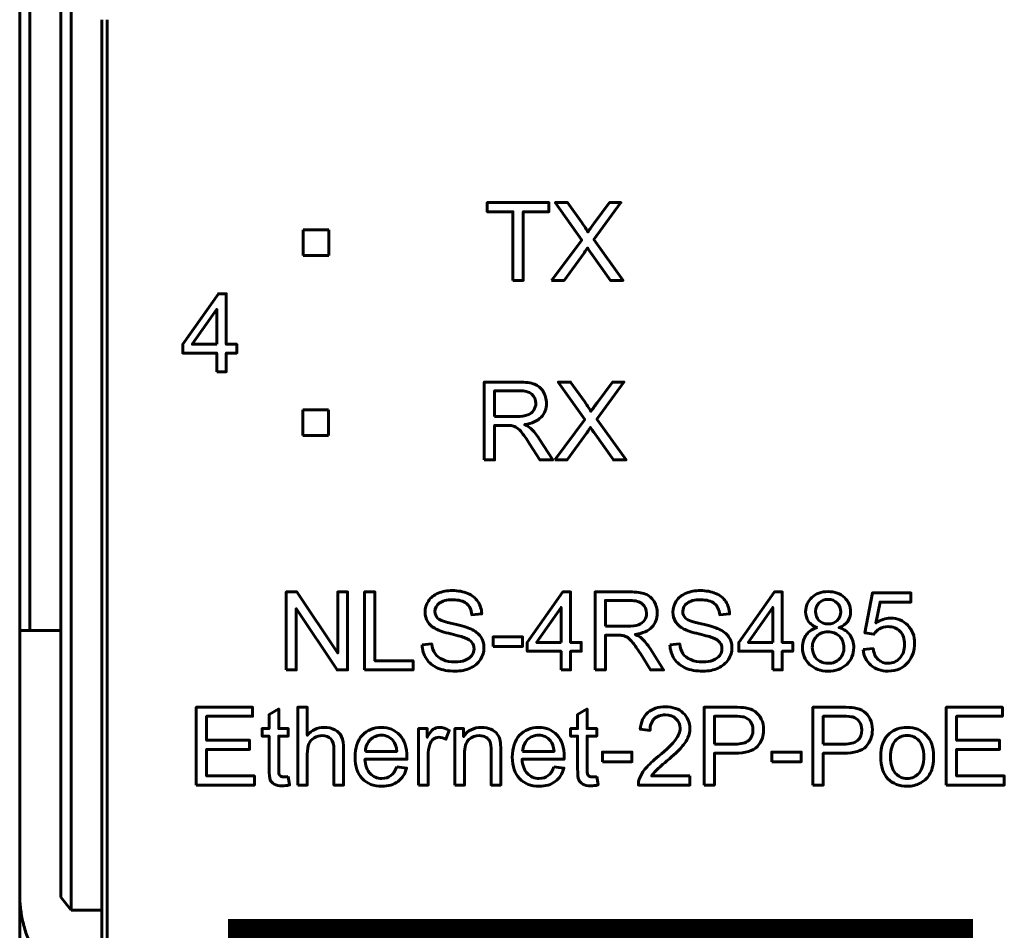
# Model space of a CAD drawing. Header units: millimetres. Extents: x -13 to 39, y -19 to 89.
# Tile 3 of 15: x -6 to 13, y 3 to 20. Entities that reach past the tile are written whole.
import ezdxf

# ---------------------------------------------------------------- set-up
doc = ezdxf.new("R2010")
doc.units = ezdxf.units.MM
doc.linetypes.add('K5LT_BASIC', pattern=[0])

msp = doc.modelspace()

# ---------------------------------------------------------------- linework, layer by layer
at = {"color": 150, "linetype": 'K5LT_BASIC', "lineweight": 60, "true_color": 0x0080ff}
for p, q in [((-6.261, 61.118), (-6.261, 8.557)), ((-6.061, 8.557), (-6.061, 61.118)), ((-5.461, 23.645), (-5.461, 3.373)), ((-5.261, 3.117), (-5.261, 23.338)), ((-4.661, 3.117), (-4.661, 20.438)), ((-4.561, 20.438), (-4.561, -1.962)), ((-0.747, 16.351), (-0.247, 16.351)), ((-0.747, 15.851), (-0.747, 16.351)), ((-0.247, 16.351), (-0.247, 15.851)), ((-0.247, 15.851), (-0.747, 15.851)), ((-0.751, 12.851), (-0.251, 12.851)), ((-0.751, 12.351), (-0.751, 12.851)), ((-0.251, 12.851), (-0.251, 12.351)), ((-0.251, 12.351), (-0.751, 12.351)), ((-6.061, 8.557), (-6.261, 8.557)), ((-6.261, 8.557), (-6.261, 3.437)), ((-6.061, 8.557), (-5.461, 8.557)), ((-6.261, -2.918), (-6.261, 3.437)), ((-5.261, 3.117), (-5.461, 3.373)), ((-4.661, 3.117), (-5.261, 3.117)), ((-4.661, 3.117), (-4.661, 1.517))]:
    msp.add_line(p, q, dxfattribs=at)
at = {"color": 150, "linetype": 'K5LT_BASIC', "true_color": 0x0080ff, "const_width": 0.6}
msp.add_lwpolyline([(-1.91, -1.505), (11.989, -1.505), (11.989, 2.643), (-1.91, 2.643)], close=True, dxfattribs=at)
at = {"color": 150, "linetype": 'K5LT_BASIC', "lineweight": 60, "true_color": 0x0080ff}
for points, knots in [([(3.334, 15.365), (3.334, 15.365), (3.334, 16.703), (3.334, 16.703), (2.835, 16.703), (2.835, 16.703), (2.835, 16.881), (2.835, 16.881), (4.035, 16.881), (4.035, 16.881), (4.035, 16.703), (4.035, 16.703), (3.535, 16.703), (3.535, 16.703), (3.535, 15.365), (3.535, 15.365), (3.334, 15.365), (3.334, 15.365)], [0, 0, 0, 0, 0.125, 0.125, 0.25, 0.25, 0.375, 0.375, 0.5, 0.5, 0.625, 0.625, 0.75, 0.75, 0.875, 0.875, 1, 1, 1, 1]), ([(4.088, 15.365), (4.088, 15.365), (4.674, 16.151), (4.674, 16.151), (4.158, 16.881), (4.158, 16.881), (4.397, 16.881), (4.397, 16.881), (4.673, 16.493), (4.673, 16.493), (4.731, 16.412), (4.771, 16.351), (4.794, 16.308), (4.828, 16.361), (4.868, 16.418), (4.914, 16.477), (4.914, 16.477), (5.217, 16.881), (5.217, 16.881), (5.437, 16.881), (5.437, 16.881), (4.91, 16.16), (4.91, 16.16), (5.477, 15.365), (5.477, 15.365), (5.231, 15.365), (5.231, 15.365), (4.848, 15.905), (4.848, 15.905), (4.826, 15.936), (4.806, 15.967), (4.786, 15.997), (4.752, 15.946), (4.728, 15.911), (4.713, 15.891), (4.713, 15.891), (4.329, 15.365), (4.329, 15.365), (4.088, 15.365), (4.088, 15.365)], [0, 0, 0, 0, 0.0625, 0.0625, 0.125, 0.125, 0.1875, 0.1875, 0.25, 0.25, 0.25, 0.3125, 0.3125, 0.3125, 0.375, 0.375, 0.375, 0.4375, 0.4375, 0.5, 0.5, 0.5625, 0.5625, 0.625, 0.625, 0.6875, 0.6875, 0.75, 0.75, 0.75, 0.8125, 0.8125, 0.8125, 0.875, 0.875, 0.875, 0.9375, 0.9375, 1, 1, 1, 1]), ([(-2.429, 13.59), (-2.429, 13.59), (-2.429, 13.952), (-2.429, 13.952), (-3.088, 13.952), (-3.088, 13.952), (-3.088, 14.124), (-3.088, 14.124), (-2.395, 15.106), (-2.395, 15.106), (-2.243, 15.106), (-2.243, 15.106), (-2.243, 14.124), (-2.243, 14.124), (-2.038, 14.124), (-2.038, 14.124), (-2.038, 13.952), (-2.038, 13.952), (-2.243, 13.952), (-2.243, 13.952), (-2.243, 13.59), (-2.243, 13.59), (-2.429, 13.59), (-2.429, 13.59)], [0, 0, 0, 0, 0.090909, 0.090909, 0.181818, 0.181818, 0.272727, 0.272727, 0.363636, 0.363636, 0.454545, 0.454545, 0.545455, 0.545455, 0.636364, 0.636364, 0.727273, 0.727273, 0.818182, 0.818182, 0.909091, 0.909091, 1, 1, 1, 1]), ([(-2.429, 14.124), (-2.429, 14.124), (-2.429, 14.805), (-2.429, 14.805), (-2.904, 14.124), (-2.904, 14.124), (-2.429, 14.124), (-2.429, 14.124)], [0, 0, 0, 0, 0.333333, 0.333333, 0.666667, 0.666667, 1, 1, 1, 1]), ([(2.776, 11.874), (2.776, 11.874), (2.776, 13.389), (2.776, 13.389), (3.448, 13.389), (3.448, 13.389), (3.583, 13.389), (3.686, 13.376), (3.756, 13.348), (3.826, 13.321), (3.882, 13.273), (3.966, 13.136), (3.987, 13.06), (3.987, 12.976), (3.987, 12.869), (3.952, 12.778), (3.883, 12.704), (3.813, 12.631), (3.706, 12.584), (3.561, 12.564), (3.614, 12.538), (3.654, 12.513), (3.682, 12.488), (3.74, 12.435), (3.796, 12.367), (3.847, 12.287), (3.847, 12.287), (4.11, 11.874), (4.11, 11.874), (3.859, 11.874), (3.859, 11.874), (3.659, 12.189), (3.659, 12.189), (3.6, 12.281), (3.552, 12.35), (3.514, 12.398), (3.476, 12.447), (3.442, 12.48), (3.412, 12.5), (3.383, 12.519), (3.352, 12.532), (3.321, 12.54), (3.298, 12.544), (3.261, 12.547), (3.21, 12.547), (3.21, 12.547), (2.977, 12.547), (2.977, 12.547), (2.977, 11.874), (2.977, 11.874), (2.776, 11.874), (2.776, 11.874)], [0, 0, 0, 0, 0.052632, 0.052632, 0.105263, 0.105263, 0.105263, 0.157895, 0.157895, 0.157895, 0.210526, 0.210526, 0.263158, 0.263158, 0.263158, 0.315789, 0.315789, 0.315789, 0.368421, 0.368421, 0.368421, 0.421053, 0.421053, 0.421053, 0.473684, 0.473684, 0.473684, 0.526316, 0.526316, 0.578947, 0.578947, 0.631579, 0.631579, 0.631579, 0.684211, 0.684211, 0.684211, 0.736842, 0.736842, 0.736842, 0.789474, 0.789474, 0.789474, 0.842105, 0.842105, 0.842105, 0.894737, 0.894737, 0.947368, 0.947368, 1, 1, 1, 1]), ([(2.977, 12.721), (2.977, 12.721), (3.408, 12.721), (3.408, 12.721), (3.5, 12.721), (3.571, 12.73), (3.622, 12.749), (3.674, 12.768), (3.713, 12.798), (3.739, 12.84), (3.766, 12.882), (3.78, 12.927), (3.78, 12.976), (3.78, 13.048), (3.754, 13.107), (3.702, 13.153), (3.65, 13.199), (3.568, 13.222), (3.457, 13.222), (3.457, 13.222), (2.977, 13.222), (2.977, 13.222), (2.977, 12.721), (2.977, 12.721)], [0, 0, 0, 0, 0.125, 0.125, 0.125, 0.25, 0.25, 0.25, 0.375, 0.375, 0.375, 0.5, 0.5, 0.5, 0.625, 0.625, 0.625, 0.75, 0.75, 0.75, 0.875, 0.875, 1, 1, 1, 1]), ([(4.147, 11.874), (4.147, 11.874), (4.733, 12.66), (4.733, 12.66), (4.217, 13.389), (4.217, 13.389), (4.456, 13.389), (4.456, 13.389), (4.732, 13.002), (4.732, 13.002), (4.789, 12.921), (4.829, 12.86), (4.852, 12.817), (4.886, 12.87), (4.927, 12.927), (4.973, 12.986), (4.973, 12.986), (5.275, 13.389), (5.275, 13.389), (5.495, 13.389), (5.495, 13.389), (4.969, 12.669), (4.969, 12.669), (5.535, 11.874), (5.535, 11.874), (5.289, 11.874), (5.289, 11.874), (4.907, 12.414), (4.907, 12.414), (4.885, 12.445), (4.864, 12.476), (4.844, 12.506), (4.811, 12.455), (4.787, 12.42), (4.772, 12.399), (4.772, 12.399), (4.388, 11.874), (4.388, 11.874), (4.147, 11.874), (4.147, 11.874)], [0, 0, 0, 0, 0.0625, 0.0625, 0.125, 0.125, 0.1875, 0.1875, 0.25, 0.25, 0.25, 0.3125, 0.3125, 0.3125, 0.375, 0.375, 0.375, 0.4375, 0.4375, 0.5, 0.5, 0.5625, 0.5625, 0.625, 0.625, 0.6875, 0.6875, 0.75, 0.75, 0.75, 0.8125, 0.8125, 0.8125, 0.875, 0.875, 0.875, 0.9375, 0.9375, 1, 1, 1, 1]), ([(-1.074, 7.792), (-1.074, 7.792), (-1.074, 9.308), (-1.074, 9.308), (-0.868, 9.308), (-0.868, 9.308), (-0.073, 8.118), (-0.073, 8.118), (-0.073, 9.308), (-0.073, 9.308), (0.119, 9.308), (0.119, 9.308), (0.119, 7.792), (0.119, 7.792), (-0.087, 7.792), (-0.087, 7.792), (-0.882, 8.982), (-0.882, 8.982), (-0.882, 7.792), (-0.882, 7.792), (-1.074, 7.792), (-1.074, 7.792)], [0, 0, 0, 0, 0.1, 0.1, 0.2, 0.2, 0.3, 0.3, 0.4, 0.4, 0.5, 0.5, 0.6, 0.6, 0.7, 0.7, 0.8, 0.8, 0.9, 0.9, 1, 1, 1, 1]), ([(0.448, 7.792), (0.448, 7.792), (0.448, 9.308), (0.448, 9.308), (0.649, 9.308), (0.649, 9.308), (0.649, 7.97), (0.649, 7.97), (1.394, 7.97), (1.394, 7.97), (1.394, 7.792), (1.394, 7.792), (0.448, 7.792), (0.448, 7.792)], [0, 0, 0, 0, 0.166667, 0.166667, 0.333333, 0.333333, 0.5, 0.5, 0.666667, 0.666667, 0.833333, 0.833333, 1, 1, 1, 1]), ([(1.568, 8.279), (1.568, 8.279), (1.756, 8.296), (1.756, 8.296), (1.765, 8.22), (1.786, 8.157), (1.819, 8.108), (1.852, 8.06), (1.902, 8.02), (1.971, 7.99), (2.04, 7.96), (2.118, 7.945), (2.204, 7.945), (2.28, 7.945), (2.348, 7.956), (2.406, 7.979), (2.465, 8.002), (2.508, 8.033), (2.537, 8.073), (2.565, 8.113), (2.58, 8.156), (2.58, 8.203), (2.58, 8.25), (2.566, 8.291), (2.538, 8.327), (2.511, 8.362), (2.465, 8.392), (2.402, 8.416), (2.361, 8.432), (2.271, 8.457), (2.132, 8.49), (1.993, 8.524), (1.895, 8.555), (1.84, 8.585), (1.767, 8.623), (1.714, 8.67), (1.678, 8.726), (1.643, 8.782), (1.625, 8.845), (1.625, 8.915), (1.625, 8.992), (1.647, 9.063), (1.69, 9.13), (1.734, 9.196), (1.797, 9.247), (1.88, 9.281), (1.964, 9.316), (2.057, 9.333), (2.158, 9.333), (2.271, 9.333), (2.37, 9.315), (2.456, 9.279), (2.541, 9.243), (2.607, 9.19), (2.653, 9.119), (2.7, 9.049), (2.724, 8.969), (2.728, 8.88), (2.728, 8.88), (2.535, 8.865), (2.535, 8.865), (2.525, 8.961), (2.49, 9.033), (2.43, 9.082), (2.371, 9.131), (2.283, 9.155), (2.166, 9.155), (2.045, 9.155), (1.956, 9.133), (1.901, 9.089), (1.846, 9.044), (1.818, 8.991), (1.818, 8.928), (1.818, 8.874), (1.837, 8.829), (1.877, 8.793), (1.915, 8.759), (2.016, 8.722), (2.179, 8.685), (2.342, 8.648), (2.454, 8.616), (2.514, 8.589), (2.602, 8.548), (2.668, 8.497), (2.71, 8.435), (2.752, 8.373), (2.772, 8.301), (2.772, 8.22), (2.772, 8.139), (2.749, 8.064), (2.703, 7.992), (2.657, 7.921), (2.591, 7.866), (2.418, 7.787), (2.321, 7.767), (2.213, 7.767), (2.076, 7.767), (1.961, 7.787), (1.869, 7.827), (1.776, 7.867), (1.704, 7.927), (1.651, 8.007), (1.598, 8.087), (1.571, 8.178), (1.568, 8.279)], [0, 0, 0, 0, 0.028571, 0.028571, 0.028571, 0.057143, 0.057143, 0.057143, 0.085714, 0.085714, 0.085714, 0.114286, 0.114286, 0.114286, 0.142857, 0.142857, 0.142857, 0.171429, 0.171429, 0.171429, 0.2, 0.2, 0.2, 0.228571, 0.228571, 0.228571, 0.257143, 0.257143, 0.257143, 0.285714, 0.285714, 0.285714, 0.314286, 0.314286, 0.314286, 0.342857, 0.342857, 0.342857, 0.371429, 0.371429, 0.371429, 0.4, 0.4, 0.4, 0.428571, 0.428571, 0.428571, 0.457143, 0.457143, 0.457143, 0.485714, 0.485714, 0.485714, 0.514286, 0.514286, 0.514286, 0.542857, 0.542857, 0.542857, 0.571429, 0.571429, 0.571429, 0.6, 0.6, 0.6, 0.628571, 0.628571, 0.628571, 0.657143, 0.657143, 0.657143, 0.685714, 0.685714, 0.685714, 0.714286, 0.714286, 0.714286, 0.742857, 0.742857, 0.742857, 0.771429, 0.771429, 0.771429, 0.8, 0.8, 0.8, 0.828571, 0.828571, 0.828571, 0.857143, 0.857143, 0.857143, 0.885714, 0.885714, 0.914286, 0.914286, 0.914286, 0.942857, 0.942857, 0.942857, 0.971429, 0.971429, 0.971429, 1, 1, 1, 1]), ([(4.271, 7.792), (4.271, 7.792), (4.271, 8.154), (4.271, 8.154), (3.613, 8.154), (3.613, 8.154), (3.613, 8.326), (3.613, 8.326), (4.305, 9.308), (4.305, 9.308), (4.457, 9.308), (4.457, 9.308), (4.457, 8.326), (4.457, 8.326), (4.663, 8.326), (4.663, 8.326), (4.663, 8.154), (4.663, 8.154), (4.457, 8.154), (4.457, 8.154), (4.457, 7.792), (4.457, 7.792), (4.271, 7.792), (4.271, 7.792)], [0, 0, 0, 0, 0.090909, 0.090909, 0.181818, 0.181818, 0.272727, 0.272727, 0.363636, 0.363636, 0.454545, 0.454545, 0.545455, 0.545455, 0.636364, 0.636364, 0.727273, 0.727273, 0.818182, 0.818182, 0.909091, 0.909091, 1, 1, 1, 1]), ([(4.932, 7.792), (4.932, 7.792), (4.932, 9.308), (4.932, 9.308), (5.603, 9.308), (5.603, 9.308), (5.738, 9.308), (5.841, 9.294), (5.911, 9.267), (5.982, 9.24), (6.038, 9.192), (6.122, 9.054), (6.142, 8.978), (6.142, 8.895), (6.142, 8.787), (6.107, 8.696), (6.038, 8.623), (5.968, 8.549), (5.861, 8.502), (5.716, 8.482), (5.769, 8.457), (5.809, 8.431), (5.837, 8.407), (5.895, 8.353), (5.951, 8.286), (6.003, 8.205), (6.003, 8.205), (6.265, 7.792), (6.265, 7.792), (6.014, 7.792), (6.014, 7.792), (5.814, 8.108), (5.814, 8.108), (5.756, 8.199), (5.707, 8.269), (5.67, 8.317), (5.632, 8.365), (5.598, 8.399), (5.568, 8.418), (5.538, 8.437), (5.507, 8.451), (5.476, 8.458), (5.454, 8.463), (5.417, 8.465), (5.365, 8.465), (5.365, 8.465), (5.133, 8.465), (5.133, 8.465), (5.133, 7.792), (5.133, 7.792), (4.932, 7.792), (4.932, 7.792)], [0, 0, 0, 0, 0.052632, 0.052632, 0.105263, 0.105263, 0.105263, 0.157895, 0.157895, 0.157895, 0.210526, 0.210526, 0.263158, 0.263158, 0.263158, 0.315789, 0.315789, 0.315789, 0.368421, 0.368421, 0.368421, 0.421053, 0.421053, 0.421053, 0.473684, 0.473684, 0.473684, 0.526316, 0.526316, 0.578947, 0.578947, 0.631579, 0.631579, 0.631579, 0.684211, 0.684211, 0.684211, 0.736842, 0.736842, 0.736842, 0.789474, 0.789474, 0.789474, 0.842105, 0.842105, 0.842105, 0.894737, 0.894737, 0.947368, 0.947368, 1, 1, 1, 1]), ([(6.39, 8.279), (6.39, 8.279), (6.579, 8.296), (6.579, 8.296), (6.588, 8.22), (6.608, 8.157), (6.641, 8.108), (6.674, 8.06), (6.725, 8.02), (6.794, 7.99), (6.862, 7.96), (6.94, 7.945), (7.026, 7.945), (7.103, 7.945), (7.17, 7.956), (7.229, 7.979), (7.287, 8.002), (7.331, 8.033), (7.359, 8.073), (7.388, 8.113), (7.402, 8.156), (7.402, 8.203), (7.402, 8.25), (7.388, 8.291), (7.361, 8.327), (7.333, 8.362), (7.288, 8.392), (7.224, 8.416), (7.184, 8.432), (7.094, 8.457), (6.955, 8.49), (6.815, 8.524), (6.718, 8.555), (6.662, 8.585), (6.59, 8.623), (6.536, 8.67), (6.501, 8.726), (6.465, 8.782), (6.448, 8.845), (6.448, 8.915), (6.448, 8.992), (6.469, 9.063), (6.513, 9.13), (6.556, 9.196), (6.619, 9.247), (6.703, 9.281), (6.786, 9.316), (6.879, 9.333), (6.981, 9.333), (7.093, 9.333), (7.192, 9.315), (7.278, 9.279), (7.364, 9.243), (7.43, 9.19), (7.476, 9.119), (7.522, 9.049), (7.547, 8.969), (7.55, 8.88), (7.55, 8.88), (7.358, 8.865), (7.358, 8.865), (7.348, 8.961), (7.313, 9.033), (7.253, 9.082), (7.193, 9.131), (7.105, 9.155), (6.989, 9.155), (6.867, 9.155), (6.779, 9.133), (6.723, 9.089), (6.668, 9.044), (6.64, 8.991), (6.64, 8.928), (6.64, 8.874), (6.66, 8.829), (6.699, 8.793), (6.738, 8.759), (6.838, 8.722), (7.001, 8.685), (7.164, 8.648), (7.276, 8.616), (7.337, 8.589), (7.425, 8.548), (7.49, 8.497), (7.532, 8.435), (7.574, 8.373), (7.595, 8.301), (7.595, 8.22), (7.595, 8.139), (7.572, 8.064), (7.526, 7.992), (7.479, 7.921), (7.413, 7.866), (7.241, 7.787), (7.144, 7.767), (7.035, 7.767), (6.898, 7.767), (6.784, 7.787), (6.691, 7.827), (6.599, 7.867), (6.526, 7.927), (6.474, 8.007), (6.421, 8.087), (6.393, 8.178), (6.39, 8.279)], [0, 0, 0, 0, 0.028571, 0.028571, 0.028571, 0.057143, 0.057143, 0.057143, 0.085714, 0.085714, 0.085714, 0.114286, 0.114286, 0.114286, 0.142857, 0.142857, 0.142857, 0.171429, 0.171429, 0.171429, 0.2, 0.2, 0.2, 0.228571, 0.228571, 0.228571, 0.257143, 0.257143, 0.257143, 0.285714, 0.285714, 0.285714, 0.314286, 0.314286, 0.314286, 0.342857, 0.342857, 0.342857, 0.371429, 0.371429, 0.371429, 0.4, 0.4, 0.4, 0.428571, 0.428571, 0.428571, 0.457143, 0.457143, 0.457143, 0.485714, 0.485714, 0.485714, 0.514286, 0.514286, 0.514286, 0.542857, 0.542857, 0.542857, 0.571429, 0.571429, 0.571429, 0.6, 0.6, 0.6, 0.628571, 0.628571, 0.628571, 0.657143, 0.657143, 0.657143, 0.685714, 0.685714, 0.685714, 0.714286, 0.714286, 0.714286, 0.742857, 0.742857, 0.742857, 0.771429, 0.771429, 0.771429, 0.8, 0.8, 0.8, 0.828571, 0.828571, 0.828571, 0.857143, 0.857143, 0.857143, 0.885714, 0.885714, 0.914286, 0.914286, 0.914286, 0.942857, 0.942857, 0.942857, 0.971429, 0.971429, 0.971429, 1, 1, 1, 1]), ([(8.389, 7.792), (8.389, 7.792), (8.389, 8.154), (8.389, 8.154), (7.73, 8.154), (7.73, 8.154), (7.73, 8.326), (7.73, 8.326), (8.422, 9.308), (8.422, 9.308), (8.575, 9.308), (8.575, 9.308), (8.575, 8.326), (8.575, 8.326), (8.78, 8.326), (8.78, 8.326), (8.78, 8.154), (8.78, 8.154), (8.575, 8.154), (8.575, 8.154), (8.575, 7.792), (8.575, 7.792), (8.389, 7.792), (8.389, 7.792)], [0, 0, 0, 0, 0.090909, 0.090909, 0.181818, 0.181818, 0.272727, 0.272727, 0.363636, 0.363636, 0.454545, 0.454545, 0.545455, 0.545455, 0.636364, 0.636364, 0.727273, 0.727273, 0.818182, 0.818182, 0.909091, 0.909091, 1, 1, 1, 1]), ([(9.258, 8.614), (9.181, 8.642), (9.123, 8.683), (9.086, 8.735), (9.049, 8.787), (9.03, 8.85), (9.03, 8.923), (9.03, 9.034), (9.07, 9.126), (9.149, 9.201), (9.228, 9.276), (9.333, 9.314), (9.465, 9.314), (9.597, 9.314), (9.703, 9.276), (9.784, 9.199), (9.864, 9.122), (9.904, 9.028), (9.904, 8.918), (9.904, 8.848), (9.886, 8.786), (9.849, 8.735), (9.813, 8.682), (9.757, 8.642), (9.682, 8.614), (9.775, 8.584), (9.845, 8.535), (9.893, 8.467), (9.941, 8.4), (9.966, 8.319), (9.966, 8.225), (9.966, 8.096), (9.92, 7.987), (9.829, 7.899), (9.737, 7.811), (9.617, 7.767), (9.467, 7.767), (9.318, 7.767), (9.198, 7.811), (9.106, 7.899), (9.015, 7.988), (8.969, 8.098), (8.969, 8.231), (8.969, 8.329), (8.994, 8.412), (9.044, 8.478), (9.094, 8.545), (9.165, 8.59), (9.258, 8.614)], [0, 0, 0, 0, 0.0625, 0.0625, 0.0625, 0.125, 0.125, 0.125, 0.1875, 0.1875, 0.1875, 0.25, 0.25, 0.25, 0.3125, 0.3125, 0.3125, 0.375, 0.375, 0.375, 0.4375, 0.4375, 0.4375, 0.5, 0.5, 0.5, 0.5625, 0.5625, 0.5625, 0.625, 0.625, 0.625, 0.6875, 0.6875, 0.6875, 0.75, 0.75, 0.75, 0.8125, 0.8125, 0.8125, 0.875, 0.875, 0.875, 0.9375, 0.9375, 0.9375, 1, 1, 1, 1]), ([(10.148, 8.19), (10.148, 8.19), (10.343, 8.205), (10.343, 8.205), (10.357, 8.11), (10.391, 8.039), (10.443, 7.991), (10.495, 7.943), (10.559, 7.919), (10.634, 7.919), (10.725, 7.919), (10.801, 7.953), (10.863, 8.021), (10.924, 8.088), (10.955, 8.178), (10.955, 8.289), (10.955, 8.396), (10.925, 8.479), (10.866, 8.541), (10.808, 8.602), (10.73, 8.633), (10.633, 8.633), (10.572, 8.633), (10.518, 8.619), (10.47, 8.591), (10.423, 8.564), (10.385, 8.528), (10.358, 8.484), (10.358, 8.484), (10.182, 8.51), (10.182, 8.51), (10.328, 9.289), (10.328, 9.289), (11.079, 9.289), (11.079, 9.289), (11.079, 9.111), (11.079, 9.111), (10.477, 9.111), (10.477, 9.111), (10.396, 8.702), (10.396, 8.702), (10.486, 8.766), (10.582, 8.798), (10.681, 8.798), (10.813, 8.798), (10.925, 8.752), (11.015, 8.66), (11.106, 8.568), (11.151, 8.451), (11.151, 8.307), (11.151, 8.169), (11.112, 8.051), (11.032, 7.951), (10.935, 7.828), (10.802, 7.767), (10.634, 7.767), (10.497, 7.767), (10.385, 7.806), (10.297, 7.883), (10.21, 7.96), (10.16, 8.062), (10.148, 8.19)], [0, 0, 0, 0, 0.045455, 0.045455, 0.045455, 0.090909, 0.090909, 0.090909, 0.136364, 0.136364, 0.136364, 0.181818, 0.181818, 0.181818, 0.227273, 0.227273, 0.227273, 0.272727, 0.272727, 0.272727, 0.318182, 0.318182, 0.318182, 0.363636, 0.363636, 0.363636, 0.409091, 0.409091, 0.409091, 0.454545, 0.454545, 0.5, 0.5, 0.545455, 0.545455, 0.590909, 0.590909, 0.636364, 0.636364, 0.681818, 0.681818, 0.681818, 0.727273, 0.727273, 0.727273, 0.772727, 0.772727, 0.772727, 0.818182, 0.818182, 0.818182, 0.863636, 0.863636, 0.863636, 0.909091, 0.909091, 0.909091, 0.954545, 0.954545, 0.954545, 1, 1, 1, 1]), ([(4.271, 8.326), (4.271, 8.326), (4.271, 9.007), (4.271, 9.007), (3.796, 8.326), (3.796, 8.326), (4.271, 8.326), (4.271, 8.326)], [0, 0, 0, 0, 0.333333, 0.333333, 0.666667, 0.666667, 1, 1, 1, 1]), ([(5.133, 8.639), (5.133, 8.639), (5.563, 8.639), (5.563, 8.639), (5.655, 8.639), (5.726, 8.648), (5.778, 8.668), (5.829, 8.686), (5.868, 8.717), (5.895, 8.759), (5.922, 8.8), (5.935, 8.845), (5.935, 8.894), (5.935, 8.966), (5.909, 9.025), (5.857, 9.071), (5.806, 9.118), (5.724, 9.141), (5.612, 9.141), (5.612, 9.141), (5.133, 9.141), (5.133, 9.141), (5.133, 8.639), (5.133, 8.639)], [0, 0, 0, 0, 0.125, 0.125, 0.125, 0.25, 0.25, 0.25, 0.375, 0.375, 0.375, 0.5, 0.5, 0.5, 0.625, 0.625, 0.625, 0.75, 0.75, 0.75, 0.875, 0.875, 1, 1, 1, 1]), ([(8.389, 8.326), (8.389, 8.326), (8.389, 9.007), (8.389, 9.007), (7.913, 8.326), (7.913, 8.326), (8.389, 8.326), (8.389, 8.326)], [0, 0, 0, 0, 0.333333, 0.333333, 0.666667, 0.666667, 1, 1, 1, 1]), ([(9.221, 8.93), (9.221, 8.858), (9.244, 8.799), (9.289, 8.754), (9.335, 8.708), (9.395, 8.685), (9.469, 8.685), (9.542, 8.685), (9.6, 8.708), (9.646, 8.753), (9.691, 8.798), (9.714, 8.854), (9.714, 8.919), (9.714, 8.988), (9.691, 9.045), (9.644, 9.092), (9.597, 9.138), (9.538, 9.162), (9.467, 9.162), (9.396, 9.162), (9.337, 9.139), (9.29, 9.093), (9.244, 9.048), (9.221, 8.993), (9.221, 8.93)], [0, 0, 0, 0, 0.125, 0.125, 0.125, 0.25, 0.25, 0.25, 0.375, 0.375, 0.375, 0.5, 0.5, 0.5, 0.625, 0.625, 0.625, 0.75, 0.75, 0.75, 0.875, 0.875, 0.875, 1, 1, 1, 1]), ([(2.948, 8.247), (2.948, 8.247), (2.948, 8.434), (2.948, 8.434), (3.524, 8.434), (3.524, 8.434), (3.524, 8.247), (3.524, 8.247), (2.948, 8.247), (2.948, 8.247)], [0, 0, 0, 0, 0.25, 0.25, 0.5, 0.5, 0.75, 0.75, 1, 1, 1, 1]), ([(9.159, 8.229), (9.159, 8.176), (9.172, 8.125), (9.196, 8.075), (9.221, 8.026), (9.258, 7.987), (9.309, 7.96), (9.358, 7.933), (9.412, 7.919), (9.469, 7.919), (9.558, 7.919), (9.632, 7.948), (9.689, 8.005), (9.747, 8.062), (9.775, 8.135), (9.775, 8.223), (9.775, 8.313), (9.746, 8.387), (9.687, 8.445), (9.627, 8.504), (9.553, 8.533), (9.463, 8.533), (9.375, 8.533), (9.302, 8.504), (9.245, 8.446), (9.188, 8.388), (9.159, 8.316), (9.159, 8.229)], [0, 0, 0, 0, 0.111111, 0.111111, 0.111111, 0.222222, 0.222222, 0.222222, 0.333333, 0.333333, 0.333333, 0.444444, 0.444444, 0.444444, 0.555556, 0.555556, 0.555556, 0.666667, 0.666667, 0.666667, 0.777778, 0.777778, 0.777778, 0.888889, 0.888889, 0.888889, 1, 1, 1, 1]), ([(-2.825, 5.551), (-2.825, 5.551), (-2.825, 7.066), (-2.825, 7.066), (-1.73, 7.066), (-1.73, 7.066), (-1.73, 6.889), (-1.73, 6.889), (-2.624, 6.889), (-2.624, 6.889), (-2.624, 6.423), (-2.624, 6.423), (-1.788, 6.423), (-1.788, 6.423), (-1.788, 6.245), (-1.788, 6.245), (-2.624, 6.245), (-2.624, 6.245), (-2.624, 5.729), (-2.624, 5.729), (-1.694, 5.729), (-1.694, 5.729), (-1.694, 5.551), (-1.694, 5.551), (-2.825, 5.551), (-2.825, 5.551)], [0, 0, 0, 0, 0.083333, 0.083333, 0.166667, 0.166667, 0.25, 0.25, 0.333333, 0.333333, 0.416667, 0.416667, 0.5, 0.5, 0.583333, 0.583333, 0.666667, 0.666667, 0.75, 0.75, 0.833333, 0.833333, 0.916667, 0.916667, 1, 1, 1, 1]), ([(-1.036, 5.717), (-1.036, 5.717), (-1.011, 5.553), (-1.011, 5.553), (-1.063, 5.542), (-1.11, 5.536), (-1.151, 5.536), (-1.218, 5.536), (-1.27, 5.547), (-1.308, 5.568), (-1.345, 5.59), (-1.371, 5.617), (-1.386, 5.652), (-1.401, 5.687), (-1.409, 5.761), (-1.409, 5.872), (-1.409, 5.872), (-1.409, 6.505), (-1.409, 6.505), (-1.546, 6.505), (-1.546, 6.505), (-1.546, 6.649), (-1.546, 6.649), (-1.409, 6.649), (-1.409, 6.649), (-1.409, 6.921), (-1.409, 6.921), (-1.222, 7.033), (-1.222, 7.033), (-1.222, 6.649), (-1.222, 6.649), (-1.036, 6.649), (-1.036, 6.649), (-1.036, 6.505), (-1.036, 6.505), (-1.222, 6.505), (-1.222, 6.505), (-1.222, 5.862), (-1.222, 5.862), (-1.222, 5.809), (-1.219, 5.774), (-1.213, 5.759), (-1.206, 5.744), (-1.196, 5.732), (-1.181, 5.723), (-1.166, 5.714), (-1.145, 5.71), (-1.117, 5.71), (-1.097, 5.71), (-1.07, 5.712), (-1.036, 5.717)], [0, 0, 0, 0, 0.05, 0.05, 0.05, 0.1, 0.1, 0.1, 0.15, 0.15, 0.15, 0.2, 0.2, 0.2, 0.25, 0.25, 0.25, 0.3, 0.3, 0.35, 0.35, 0.4, 0.4, 0.45, 0.45, 0.5, 0.5, 0.55, 0.55, 0.6, 0.6, 0.65, 0.65, 0.7, 0.7, 0.75, 0.75, 0.8, 0.8, 0.8, 0.85, 0.85, 0.85, 0.9, 0.9, 0.9, 0.95, 0.95, 0.95, 1, 1, 1, 1]), ([(-0.852, 5.551), (-0.852, 5.551), (-0.852, 7.066), (-0.852, 7.066), (-0.666, 7.066), (-0.666, 7.066), (-0.666, 6.521), (-0.666, 6.521), (-0.58, 6.622), (-0.471, 6.673), (-0.339, 6.673), (-0.258, 6.673), (-0.188, 6.657), (-0.128, 6.625), (-0.068, 6.593), (-0.025, 6.548), (0, 6.492), (0.026, 6.436), (0.039, 6.353), (0.039, 6.246), (0.039, 6.246), (0.039, 5.551), (0.039, 5.551), (-0.147, 5.551), (-0.147, 5.551), (-0.147, 6.245), (-0.147, 6.245), (-0.147, 6.338), (-0.168, 6.406), (-0.207, 6.448), (-0.248, 6.491), (-0.304, 6.512), (-0.378, 6.512), (-0.432, 6.512), (-0.484, 6.498), (-0.532, 6.469), (-0.58, 6.44), (-0.615, 6.402), (-0.635, 6.353), (-0.656, 6.304), (-0.666, 6.237), (-0.666, 6.15), (-0.666, 6.15), (-0.666, 5.551), (-0.666, 5.551), (-0.852, 5.551), (-0.852, 5.551)], [0, 0, 0, 0, 0.058824, 0.058824, 0.117647, 0.117647, 0.176471, 0.176471, 0.176471, 0.235294, 0.235294, 0.235294, 0.294118, 0.294118, 0.294118, 0.352941, 0.352941, 0.352941, 0.411765, 0.411765, 0.411765, 0.470588, 0.470588, 0.529412, 0.529412, 0.588235, 0.588235, 0.588235, 0.647059, 0.647059, 0.647059, 0.705882, 0.705882, 0.705882, 0.764706, 0.764706, 0.764706, 0.823529, 0.823529, 0.823529, 0.882353, 0.882353, 0.882353, 0.941176, 0.941176, 1, 1, 1, 1]), ([(4.966, 5.717), (4.966, 5.717), (4.991, 5.553), (4.991, 5.553), (4.939, 5.542), (4.892, 5.536), (4.851, 5.536), (4.784, 5.536), (4.731, 5.547), (4.694, 5.568), (4.657, 5.59), (4.631, 5.617), (4.616, 5.652), (4.601, 5.687), (4.593, 5.761), (4.593, 5.872), (4.593, 5.872), (4.593, 6.505), (4.593, 6.505), (4.456, 6.505), (4.456, 6.505), (4.456, 6.649), (4.456, 6.649), (4.593, 6.649), (4.593, 6.649), (4.593, 6.921), (4.593, 6.921), (4.779, 7.033), (4.779, 7.033), (4.779, 6.649), (4.779, 6.649), (4.966, 6.649), (4.966, 6.649), (4.966, 6.505), (4.966, 6.505), (4.779, 6.505), (4.779, 6.505), (4.779, 5.862), (4.779, 5.862), (4.779, 5.809), (4.783, 5.774), (4.789, 5.759), (4.796, 5.744), (4.806, 5.732), (4.821, 5.723), (4.836, 5.714), (4.857, 5.71), (4.885, 5.71), (4.905, 5.71), (4.932, 5.712), (4.966, 5.717)], [0, 0, 0, 0, 0.05, 0.05, 0.05, 0.1, 0.1, 0.1, 0.15, 0.15, 0.15, 0.2, 0.2, 0.2, 0.25, 0.25, 0.25, 0.3, 0.3, 0.35, 0.35, 0.4, 0.4, 0.45, 0.45, 0.5, 0.5, 0.55, 0.55, 0.6, 0.6, 0.65, 0.65, 0.7, 0.7, 0.75, 0.75, 0.8, 0.8, 0.8, 0.85, 0.85, 0.85, 0.9, 0.9, 0.9, 0.95, 0.95, 0.95, 1, 1, 1, 1]), ([(6.779, 5.729), (6.779, 5.729), (6.779, 5.551), (6.779, 5.551), (5.776, 5.551), (5.776, 5.551), (5.775, 5.596), (5.782, 5.639), (5.798, 5.68), (5.824, 5.748), (5.865, 5.816), (5.979, 5.948), (6.06, 6.024), (6.165, 6.11), (6.329, 6.245), (6.441, 6.352), (6.499, 6.431), (6.557, 6.51), (6.587, 6.585), (6.587, 6.656), (6.587, 6.729), (6.56, 6.791), (6.507, 6.842), (6.454, 6.893), (6.385, 6.918), (6.3, 6.918), (6.21, 6.918), (6.138, 6.891), (6.084, 6.838), (6.03, 6.784), (6.003, 6.71), (6.003, 6.615), (6.003, 6.615), (5.812, 6.635), (5.812, 6.635), (5.825, 6.777), (5.874, 6.886), (5.96, 6.96), (6.046, 7.035), (6.16, 7.073), (6.305, 7.073), (6.45, 7.073), (6.565, 7.032), (6.65, 6.952), (6.735, 6.871), (6.777, 6.771), (6.777, 6.651), (6.777, 6.591), (6.765, 6.531), (6.74, 6.473), (6.715, 6.414), (6.674, 6.352), (6.616, 6.287), (6.559, 6.222), (6.463, 6.133), (6.33, 6.02), (6.218, 5.926), (6.146, 5.863), (6.114, 5.829), (6.082, 5.796), (6.056, 5.762), (6.035, 5.729), (6.035, 5.729), (6.779, 5.729), (6.779, 5.729)], [0, 0, 0, 0, 0.045455, 0.045455, 0.090909, 0.090909, 0.090909, 0.136364, 0.136364, 0.136364, 0.181818, 0.181818, 0.227273, 0.227273, 0.227273, 0.272727, 0.272727, 0.272727, 0.318182, 0.318182, 0.318182, 0.363636, 0.363636, 0.363636, 0.409091, 0.409091, 0.409091, 0.454545, 0.454545, 0.454545, 0.5, 0.5, 0.5, 0.545455, 0.545455, 0.545455, 0.590909, 0.590909, 0.590909, 0.636364, 0.636364, 0.636364, 0.681818, 0.681818, 0.681818, 0.727273, 0.727273, 0.727273, 0.772727, 0.772727, 0.772727, 0.818182, 0.818182, 0.818182, 0.863636, 0.863636, 0.863636, 0.909091, 0.909091, 0.909091, 0.954545, 0.954545, 0.954545, 1, 1, 1, 1]), ([(7.055, 5.551), (7.055, 5.551), (7.055, 7.066), (7.055, 7.066), (7.627, 7.066), (7.627, 7.066), (7.728, 7.066), (7.805, 7.061), (7.858, 7.052), (7.932, 7.039), (7.995, 7.016), (8.045, 6.981), (8.096, 6.946), (8.136, 6.898), (8.167, 6.835), (8.198, 6.773), (8.213, 6.704), (8.213, 6.629), (8.213, 6.5), (8.172, 6.391), (8.09, 6.303), (8.008, 6.213), (7.859, 6.169), (7.645, 6.169), (7.645, 6.169), (7.256, 6.169), (7.256, 6.169), (7.256, 5.551), (7.256, 5.551), (7.055, 5.551), (7.055, 5.551)], [0, 0, 0, 0, 0.090909, 0.090909, 0.181818, 0.181818, 0.181818, 0.272727, 0.272727, 0.272727, 0.363636, 0.363636, 0.363636, 0.454545, 0.454545, 0.454545, 0.545455, 0.545455, 0.545455, 0.636364, 0.636364, 0.636364, 0.727273, 0.727273, 0.727273, 0.818182, 0.818182, 0.909091, 0.909091, 1, 1, 1, 1]), ([(9.172, 5.551), (9.172, 5.551), (9.172, 7.066), (9.172, 7.066), (9.744, 7.066), (9.744, 7.066), (9.844, 7.066), (9.921, 7.061), (9.974, 7.052), (10.049, 7.039), (10.111, 7.016), (10.162, 6.981), (10.212, 6.946), (10.253, 6.898), (10.284, 6.835), (10.314, 6.773), (10.329, 6.704), (10.329, 6.629), (10.329, 6.5), (10.288, 6.391), (10.206, 6.303), (10.124, 6.213), (9.976, 6.169), (9.761, 6.169), (9.761, 6.169), (9.373, 6.169), (9.373, 6.169), (9.373, 5.551), (9.373, 5.551), (9.172, 5.551), (9.172, 5.551)], [0, 0, 0, 0, 0.090909, 0.090909, 0.181818, 0.181818, 0.181818, 0.272727, 0.272727, 0.272727, 0.363636, 0.363636, 0.363636, 0.454545, 0.454545, 0.454545, 0.545455, 0.545455, 0.545455, 0.636364, 0.636364, 0.636364, 0.727273, 0.727273, 0.727273, 0.818182, 0.818182, 0.909091, 0.909091, 1, 1, 1, 1]), ([(11.765, 5.551), (11.765, 5.551), (11.765, 7.066), (11.765, 7.066), (12.859, 7.066), (12.859, 7.066), (12.859, 6.889), (12.859, 6.889), (11.966, 6.889), (11.966, 6.889), (11.966, 6.423), (11.966, 6.423), (12.802, 6.423), (12.802, 6.423), (12.802, 6.245), (12.802, 6.245), (11.966, 6.245), (11.966, 6.245), (11.966, 5.729), (11.966, 5.729), (12.895, 5.729), (12.895, 5.729), (12.895, 5.551), (12.895, 5.551), (11.765, 5.551), (11.765, 5.551)], [0, 0, 0, 0, 0.083333, 0.083333, 0.166667, 0.166667, 0.25, 0.25, 0.333333, 0.333333, 0.416667, 0.416667, 0.5, 0.5, 0.583333, 0.583333, 0.666667, 0.666667, 0.75, 0.75, 0.833333, 0.833333, 0.916667, 0.916667, 1, 1, 1, 1]), ([(7.256, 6.347), (7.256, 6.347), (7.648, 6.347), (7.648, 6.347), (7.777, 6.347), (7.869, 6.371), (7.924, 6.419), (7.978, 6.467), (8.005, 6.535), (8.005, 6.623), (8.005, 6.686), (7.989, 6.74), (7.957, 6.785), (7.925, 6.831), (7.883, 6.861), (7.831, 6.875), (7.797, 6.884), (7.734, 6.889), (7.644, 6.889), (7.644, 6.889), (7.256, 6.889), (7.256, 6.889), (7.256, 6.347), (7.256, 6.347)], [0, 0, 0, 0, 0.125, 0.125, 0.125, 0.25, 0.25, 0.25, 0.375, 0.375, 0.375, 0.5, 0.5, 0.5, 0.625, 0.625, 0.625, 0.75, 0.75, 0.75, 0.875, 0.875, 1, 1, 1, 1]), ([(9.373, 6.347), (9.373, 6.347), (9.764, 6.347), (9.764, 6.347), (9.894, 6.347), (9.986, 6.371), (10.04, 6.419), (10.095, 6.467), (10.122, 6.535), (10.122, 6.623), (10.122, 6.686), (10.106, 6.74), (10.074, 6.785), (10.042, 6.831), (10, 6.861), (9.947, 6.875), (9.913, 6.884), (9.851, 6.889), (9.76, 6.889), (9.76, 6.889), (9.373, 6.889), (9.373, 6.889), (9.373, 6.347), (9.373, 6.347)], [0, 0, 0, 0, 0.125, 0.125, 0.125, 0.25, 0.25, 0.25, 0.375, 0.375, 0.375, 0.5, 0.5, 0.5, 0.625, 0.625, 0.625, 0.75, 0.75, 0.75, 0.875, 0.875, 1, 1, 1, 1]), ([(1.074, 5.906), (1.074, 5.906), (1.267, 5.881), (1.267, 5.881), (1.237, 5.769), (1.181, 5.682), (1.099, 5.62), (1.017, 5.559), (0.913, 5.527), (0.785, 5.527), (0.625, 5.527), (0.498, 5.577), (0.404, 5.676), (0.31, 5.774), (0.263, 5.913), (0.263, 6.091), (0.263, 6.275), (0.311, 6.418), (0.406, 6.52), (0.501, 6.622), (0.624, 6.673), (0.775, 6.673), (0.921, 6.673), (1.041, 6.623), (1.134, 6.523), (1.227, 6.423), (1.273, 6.283), (1.273, 6.102), (1.273, 6.091), (1.273, 6.074), (1.272, 6.052), (1.272, 6.052), (0.454, 6.052), (0.454, 6.052), (0.461, 5.932), (0.495, 5.84), (0.556, 5.776), (0.617, 5.712), (0.694, 5.68), (0.785, 5.68), (0.853, 5.68), (0.912, 5.698), (0.96, 5.734), (1.008, 5.77), (1.046, 5.827), (1.074, 5.906)], [0, 0, 0, 0, 0.066667, 0.066667, 0.066667, 0.133333, 0.133333, 0.133333, 0.2, 0.2, 0.2, 0.266667, 0.266667, 0.266667, 0.333333, 0.333333, 0.333333, 0.4, 0.4, 0.4, 0.466667, 0.466667, 0.466667, 0.533333, 0.533333, 0.533333, 0.6, 0.6, 0.6, 0.666667, 0.666667, 0.666667, 0.733333, 0.733333, 0.733333, 0.8, 0.8, 0.8, 0.866667, 0.866667, 0.866667, 0.933333, 0.933333, 0.933333, 1, 1, 1, 1]), ([(0.465, 6.205), (0.465, 6.205), (1.076, 6.205), (1.076, 6.205), (1.068, 6.297), (1.045, 6.366), (1.006, 6.413), (0.947, 6.484), (0.87, 6.52), (0.776, 6.52), (0.691, 6.52), (0.619, 6.492), (0.561, 6.434), (0.503, 6.377), (0.471, 6.301), (0.465, 6.205)], [0, 0, 0, 0, 0.2, 0.2, 0.2, 0.4, 0.4, 0.4, 0.6, 0.6, 0.6, 0.8, 0.8, 0.8, 1, 1, 1, 1]), ([(1.5, 5.551), (1.5, 5.551), (1.5, 6.649), (1.5, 6.649), (1.667, 6.649), (1.667, 6.649), (1.667, 6.481), (1.667, 6.481), (1.71, 6.559), (1.749, 6.611), (1.786, 6.635), (1.822, 6.66), (1.862, 6.673), (1.905, 6.673), (1.968, 6.673), (2.032, 6.653), (2.097, 6.614), (2.097, 6.614), (2.031, 6.442), (2.031, 6.442), (1.985, 6.467), (1.94, 6.48), (1.895, 6.48), (1.854, 6.48), (1.818, 6.468), (1.786, 6.443), (1.754, 6.419), (1.731, 6.385), (1.717, 6.342), (1.696, 6.276), (1.686, 6.203), (1.686, 6.125), (1.686, 6.125), (1.686, 5.551), (1.686, 5.551), (1.5, 5.551), (1.5, 5.551)], [0, 0, 0, 0, 0.076923, 0.076923, 0.153846, 0.153846, 0.230769, 0.230769, 0.230769, 0.307692, 0.307692, 0.307692, 0.384615, 0.384615, 0.384615, 0.461538, 0.461538, 0.461538, 0.538462, 0.538462, 0.538462, 0.615385, 0.615385, 0.615385, 0.692308, 0.692308, 0.692308, 0.769231, 0.769231, 0.769231, 0.846154, 0.846154, 0.846154, 0.923077, 0.923077, 1, 1, 1, 1]), ([(2.207, 5.551), (2.207, 5.551), (2.207, 6.649), (2.207, 6.649), (2.374, 6.649), (2.374, 6.649), (2.374, 6.493), (2.374, 6.493), (2.455, 6.613), (2.571, 6.673), (2.723, 6.673), (2.789, 6.673), (2.85, 6.661), (2.905, 6.637), (2.961, 6.613), (3.002, 6.582), (3.03, 6.543), (3.058, 6.505), (3.077, 6.459), (3.088, 6.406), (3.095, 6.372), (3.098, 6.311), (3.098, 6.225), (3.098, 6.225), (3.098, 5.551), (3.098, 5.551), (2.912, 5.551), (2.912, 5.551), (2.912, 6.218), (2.912, 6.218), (2.912, 6.294), (2.905, 6.351), (2.89, 6.388), (2.876, 6.426), (2.85, 6.456), (2.813, 6.478), (2.777, 6.5), (2.733, 6.512), (2.684, 6.512), (2.605, 6.512), (2.537, 6.487), (2.479, 6.436), (2.422, 6.386), (2.393, 6.291), (2.393, 6.15), (2.393, 6.15), (2.393, 5.551), (2.393, 5.551), (2.207, 5.551), (2.207, 5.551)], [0, 0, 0, 0, 0.055556, 0.055556, 0.111111, 0.111111, 0.166667, 0.166667, 0.166667, 0.222222, 0.222222, 0.222222, 0.277778, 0.277778, 0.277778, 0.333333, 0.333333, 0.333333, 0.388889, 0.388889, 0.388889, 0.444444, 0.444444, 0.444444, 0.5, 0.5, 0.555556, 0.555556, 0.611111, 0.611111, 0.611111, 0.666667, 0.666667, 0.666667, 0.722222, 0.722222, 0.722222, 0.777778, 0.777778, 0.777778, 0.833333, 0.833333, 0.833333, 0.888889, 0.888889, 0.888889, 0.944444, 0.944444, 1, 1, 1, 1]), ([(4.133, 5.906), (4.133, 5.906), (4.326, 5.881), (4.326, 5.881), (4.296, 5.769), (4.24, 5.682), (4.158, 5.62), (4.076, 5.559), (3.972, 5.527), (3.845, 5.527), (3.684, 5.527), (3.557, 5.577), (3.464, 5.676), (3.37, 5.774), (3.323, 5.913), (3.323, 6.091), (3.323, 6.275), (3.37, 6.418), (3.465, 6.52), (3.56, 6.622), (3.683, 6.673), (3.834, 6.673), (3.981, 6.673), (4.1, 6.623), (4.193, 6.523), (4.286, 6.423), (4.332, 6.283), (4.332, 6.102), (4.332, 6.091), (4.332, 6.074), (4.331, 6.052), (4.331, 6.052), (3.513, 6.052), (3.513, 6.052), (3.52, 5.932), (3.554, 5.84), (3.616, 5.776), (3.677, 5.712), (3.753, 5.68), (3.845, 5.68), (3.913, 5.68), (3.971, 5.698), (4.019, 5.734), (4.067, 5.77), (4.105, 5.827), (4.133, 5.906)], [0, 0, 0, 0, 0.066667, 0.066667, 0.066667, 0.133333, 0.133333, 0.133333, 0.2, 0.2, 0.2, 0.266667, 0.266667, 0.266667, 0.333333, 0.333333, 0.333333, 0.4, 0.4, 0.4, 0.466667, 0.466667, 0.466667, 0.533333, 0.533333, 0.533333, 0.6, 0.6, 0.6, 0.666667, 0.666667, 0.666667, 0.733333, 0.733333, 0.733333, 0.8, 0.8, 0.8, 0.866667, 0.866667, 0.866667, 0.933333, 0.933333, 0.933333, 1, 1, 1, 1]), ([(3.524, 6.205), (3.524, 6.205), (4.136, 6.205), (4.136, 6.205), (4.127, 6.297), (4.104, 6.366), (4.065, 6.413), (4.006, 6.484), (3.93, 6.52), (3.835, 6.52), (3.75, 6.52), (3.678, 6.492), (3.62, 6.434), (3.562, 6.377), (3.53, 6.301), (3.524, 6.205)], [0, 0, 0, 0, 0.2, 0.2, 0.2, 0.4, 0.4, 0.4, 0.6, 0.6, 0.6, 0.8, 0.8, 0.8, 1, 1, 1, 1]), ([(10.49, 6.1), (10.49, 6.303), (10.547, 6.453), (10.66, 6.551), (10.754, 6.632), (10.869, 6.673), (11.005, 6.673), (11.156, 6.673), (11.279, 6.623), (11.375, 6.524), (11.471, 6.426), (11.519, 6.289), (11.519, 6.116), (11.519, 5.974), (11.498, 5.864), (11.455, 5.783), (11.413, 5.702), (11.351, 5.639), (11.27, 5.594), (11.189, 5.55), (11.101, 5.527), (11.005, 5.527), (10.851, 5.527), (10.727, 5.577), (10.537, 5.773), (10.49, 5.915), (10.49, 6.1)], [0, 0, 0, 0, 0.111111, 0.111111, 0.111111, 0.222222, 0.222222, 0.222222, 0.333333, 0.333333, 0.333333, 0.444444, 0.444444, 0.444444, 0.555556, 0.555556, 0.555556, 0.666667, 0.666667, 0.666667, 0.777778, 0.777778, 0.777778, 0.888889, 0.888889, 1, 1, 1, 1]), ([(10.681, 6.1), (10.681, 5.959), (10.711, 5.854), (10.773, 5.785), (10.835, 5.715), (10.912, 5.68), (11.005, 5.68), (11.098, 5.68), (11.175, 5.715), (11.236, 5.785), (11.298, 5.855), (11.328, 5.962), (11.328, 6.106), (11.328, 6.241), (11.297, 6.344), (11.236, 6.413), (11.174, 6.483), (11.097, 6.518), (11.005, 6.518), (10.912, 6.518), (10.835, 6.484), (10.773, 6.414), (10.711, 6.345), (10.681, 6.24), (10.681, 6.1)], [0, 0, 0, 0, 0.125, 0.125, 0.125, 0.25, 0.25, 0.25, 0.375, 0.375, 0.375, 0.5, 0.5, 0.5, 0.625, 0.625, 0.625, 0.75, 0.75, 0.75, 0.875, 0.875, 0.875, 1, 1, 1, 1]), ([(5.075, 6.006), (5.075, 6.006), (5.075, 6.192), (5.075, 6.192), (5.651, 6.192), (5.651, 6.192), (5.651, 6.006), (5.651, 6.006), (5.075, 6.006), (5.075, 6.006)], [0, 0, 0, 0, 0.25, 0.25, 0.5, 0.5, 0.75, 0.75, 1, 1, 1, 1]), ([(8.369, 6.006), (8.369, 6.006), (8.369, 6.192), (8.369, 6.192), (8.945, 6.192), (8.945, 6.192), (8.945, 6.006), (8.945, 6.006), (8.369, 6.006), (8.369, 6.006)], [0, 0, 0, 0, 0.25, 0.25, 0.5, 0.5, 0.75, 0.75, 1, 1, 1, 1])]:
    msp.add_open_spline(points, degree=3, knots=knots, dxfattribs=at)
msp.add_rational_spline([(-4.761, 1.517), (-5.64, 1.517), (-6.261, 2.312), (-6.261, 3.437)], [1, 0.804737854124, 0.804737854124, 1], degree=3, dxfattribs=at)

doc.saveas('drawing.dxf')
